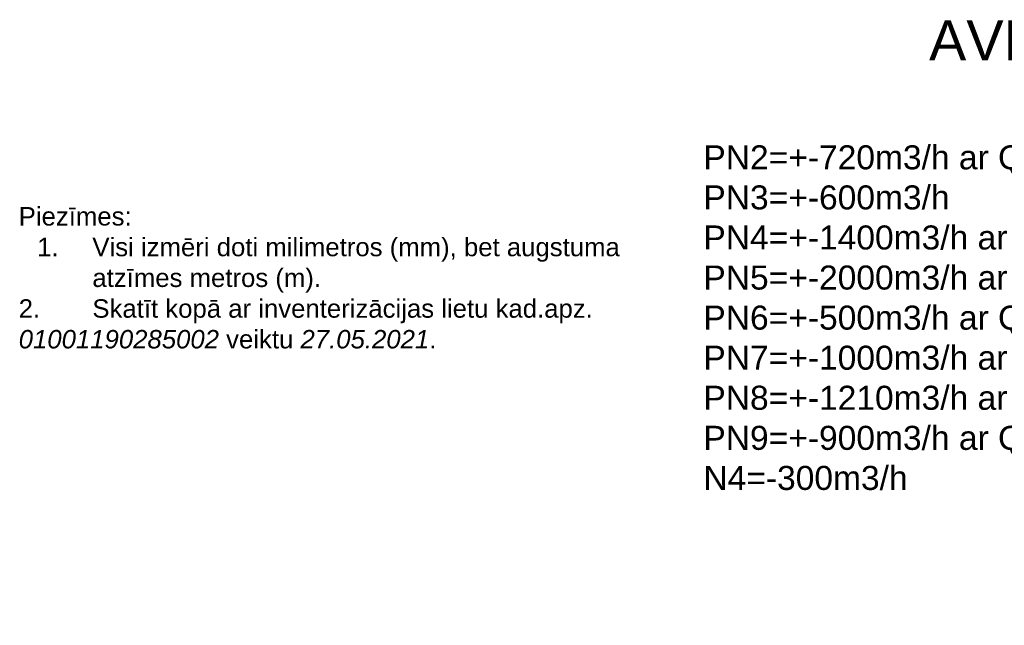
# Model space of a CAD drawing. Header units: millimetres. Extents: x -134161 to 355560, y -27497 to 30328.
# Tile 50 of 95: x 142390 to 154687, y -27497 to -19940. Entities that reach past the tile are written whole.
import ezdxf

# ---------------------------------------------------------------- set-up
doc = ezdxf.new("R2010")
doc.units = ezdxf.units.MM
doc.layers.get('0').update_dxf_attribs({"linetype": 'CONTINUOUS'})
doc.layers.add('0000 RAKSTLAUKUMS - LAYOUT', color=7, linetype='CONTINUOUS')
doc.layers.add('AVK-V_uzdevums', color=5, linetype='CONTINUOUS', lineweight=30)
doc.styles.add('PBL', font='arial.ttf')

msp = doc.modelspace()

# ---------------------------------------------------------------- texts
at = {"linetype": 'ByBlock', "style": 'PBL'}
msp.add_text('AVK 3.stāvā', height=500, dxfattribs=at).set_placement((153747, -20448))
at = {"layer": '0000 RAKSTLAUKUMS - LAYOUT', "insert": (142378, -22278), "char_height": 230, "width": 7851.02, "attachment_point": 1, "style": 'PBL'}
msp.add_mtext('{\\fArial|b0|i0|c186|p34;Piezīmes:\\P\\pi-690,l920,t920;1.^IVisi izmēri doti milimetros (mm), bet augstuma atzīmes metros (m).\\P2.^ISkatīt kopā ar inventerizācijas lietu kad.apz. \\fArial|b0|i1|c186|p34;01001190285002\\fArial|b0|i0|c186|p34; veiktu \\fArial|b0|i1|c186|p34;27.05.2021}.', dxfattribs=at)
at = {"layer": 'AVK-V_uzdevums', "insert": (150929, -21507), "char_height": 300, "width": 9205.92, "attachment_point": 1, "style": 'PBL'}
msp.add_mtext('{\\fArial|b0|i0|c186|p34;PN2=+-720m3/h ar Qdz=3.5kW\\PPN3=+-600m3/h\\PPN4=+-1400m3/h ar Qdz=8kW\\PPN5=+-2000m3/h ar Qdz=12kW\\PPN6=+-500m3/h ar Qdz=3kW\\PPN7=+-1000m3/h ar Qdz=5kW\\PPN8=+-1210m3/h ar Qdz=7kW\\PPN9=+-900m3/h ar Qdz=5kW\\PN4=-300m3/h}', dxfattribs=at)

doc.saveas('drawing.dxf')
